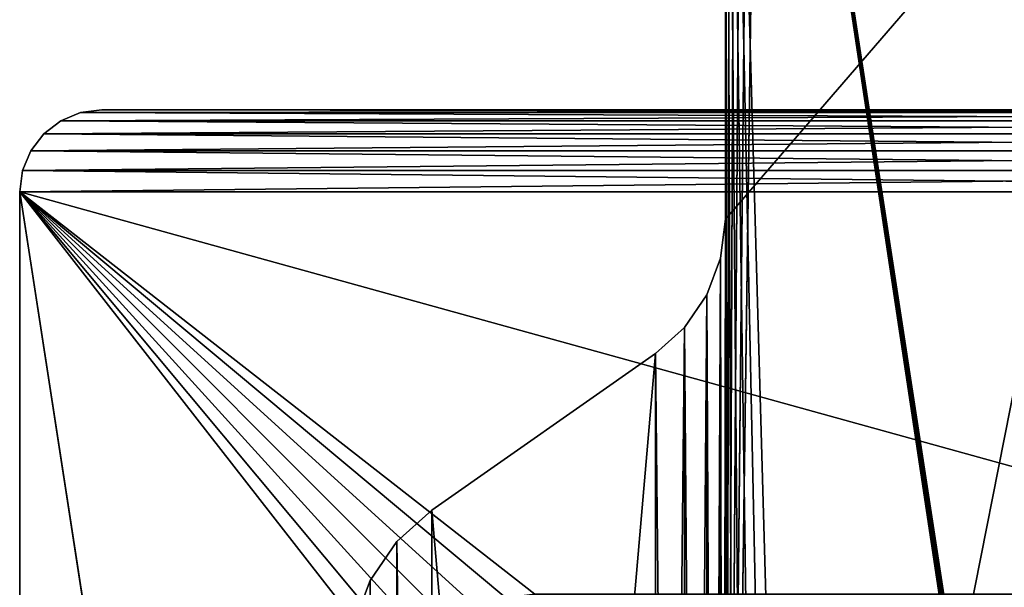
# Model space of a CAD drawing. Extents: x -277 to 1811, y -97 to 1083.
# Tile 62 of 81: x 1416 to 1476, y 169 to 204. Entities that reach past the tile are written whole.
import ezdxf

# ---------------------------------------------------------------- set-up
doc = ezdxf.new("R2010")
doc.units = 0
doc.header["$LTSCALE"] = 25.4
doc.layers.get('0').update_dxf_attribs({"color": 13, "linetype": 'CONTINUOUS'})
doc.layers.add('STEEL', color=134, linetype='CONTINUOUS')
doc.layers.add('WOOD', color=36, linetype='CONTINUOUS')

# ---------------------------------------------------------------- blocks, each defined once
blk = doc.blocks.new('LVI294_01A_02_011')
at = {"color": 0}
for p, q in [((-271.304, 0, 54), (-207.679, 0, 54)), ((-271.304, 0, 54), (-207.679, 0, 54)), ((-207.679, 0, 54), (-205.303, 0, 54.287)), ((-207.679, -4, 54), (-207.679, 0, 54)), ((-207.679, -4, 54), (-207.679, 0, 54)), ((-207.679, -4, 54), (-205.303, 0, 54.287)), ((-207.679, 0, 54), (-205.303, 0, 54.287)), ((-207.679, -4, 54), (-205.303, 0, 54.287)), ((-205.303, 0, 54.287), (-203.062, 0, 55.13)), ((-205.303, -4, 54.287), (-205.303, 0, 54.287)), ((-205.303, -4, 54.287), (-205.303, 0, 54.287)), ((-205.303, -4, 54.287), (-203.062, 0, 55.13)), ((-205.303, 0, 54.287), (-203.062, 0, 55.13)), ((-205.303, -4, 54.287), (-203.062, 0, 55.13)), ((-203.062, 0, 55.13), (-201.086, 0, 56.482)), ((-203.062, -4, 55.13), (-203.062, 0, 55.13)), ((-203.062, -4, 55.13), (-203.062, 0, 55.13)), ((-203.062, -4, 55.13), (-201.086, 0, 56.482)), ((-203.062, 0, 55.13), (-201.086, 0, 56.482)), ((-203.062, -4, 55.13), (-201.086, 0, 56.482)), ((-201.086, 0, 56.482), (-199.488, 0, 58.264)), ((-201.086, -4, 56.482), (-201.086, 0, 56.482)), ((-201.086, -4, 56.482), (-201.086, 0, 56.482)), ((-201.086, -4, 56.482), (-199.488, 0, 58.264)), ((-201.086, 0, 56.482), (-199.488, 0, 58.264)), ((-201.086, -4, 56.482), (-199.488, 0, 58.264)), ((-199.488, 0, 58.264), (-189.952, 0, 71.883)), ((-199.488, 0, 58.264), (-189.952, 0, 71.883)), ((-199.488, 0, 58.264), (-199.488, -4, 58.264)), ((-199.488, 0, 58.264), (-199.488, -4, 58.264)), ((-189.952, 0, 71.883), (-188.034, 0, 74.022)), ((-189.952, -4, 71.883), (-189.952, 0, 71.883)), ((-188.034, 0, 74.022), (-189.952, -4, 71.883)), ((-188.034, 0, 74.022), (-189.952, -4, 71.883)), ((-189.952, 0, 71.883), (-188.034, 0, 74.022)), ((-189.952, -4, 71.883), (-189.952, 0, 71.883)), ((-188.034, 0, 74.022), (-185.663, 0, 75.644)), ((-185.663, 0, 75.644), (-188.034, -4, 74.022)), ((-185.663, 0, 75.644), (-188.034, -4, 74.022)), ((-188.034, 0, 74.022), (-185.663, 0, 75.644)), ((-188.034, 0, 74.022), (-188.034, -4, 74.022)), ((-188.034, 0, 74.022), (-188.034, -4, 74.022)), ((-185.663, 0, 75.644), (-182.974, 0, 76.656)), ((-182.974, 0, 76.656), (-185.663, -4, 75.644)), ((-182.974, 0, 76.656), (-185.663, -4, 75.644)), ((-185.663, 0, 75.644), (-182.974, 0, 76.656)), ((-185.663, 0, 75.644), (-185.663, -4, 75.644)), ((-185.663, 0, 75.644), (-185.663, -4, 75.644)), ((-207.679, -4, 54), (-271.304, -4, 54)), ((-207.679, -4, 54), (-271.304, -4, 54)), ((-205.303, -4, 54.287), (-207.679, -4, 54)), ((-205.303, -4, 54.287), (-207.679, -4, 54)), ((-203.062, -4, 55.13), (-205.303, -4, 54.287)), ((-203.062, -4, 55.13), (-205.303, -4, 54.287)), ((-201.086, -4, 56.482), (-203.062, -4, 55.13)), ((-201.086, -4, 56.482), (-203.062, -4, 55.13)), ((-199.488, -4, 58.264), (-201.086, -4, 56.482)), ((-199.488, -4, 58.264), (-201.086, -4, 56.482)), ((-189.952, -4, 71.883), (-199.488, -4, 58.264)), ((-189.952, -4, 71.883), (-199.488, -4, 58.264)), ((-188.034, -4, 74.022), (-189.952, -4, 71.883)), ((-188.034, -4, 74.022), (-189.952, -4, 71.883)), ((-185.663, -4, 75.644), (-188.034, -4, 74.022)), ((-185.663, -4, 75.644), (-188.034, -4, 74.022)), ((-182.974, -4, 76.656), (-185.663, -4, 75.644)), ((-182.974, -4, 76.656), (-185.663, -4, 75.644))]:
    blk.add_line(p, q, dxfattribs=at)
at = {"color": 253}
mesh = blk.add_polyface(dxfattribs=at)
corners = [(-205.303, 0, 54.287), (-24.058, 0, 54), (-207.679, 0, 54), (-26.435, 0, 54.287), (-203.062, 0, 55.13), (-28.676, 0, 55.13), (-201.086, 0, 56.482), (-30.652, 0, 56.482), (-199.488, 0, 58.264), (-32.25, 0, 58.264), (-189.952, 0, 71.883), (-41.786, 0, 71.883), (-188.034, 0, 74.022), (-43.704, 0, 74.022), (-185.663, 0, 75.644), (-46.075, 0, 75.644), (-182.974, 0, 76.656), (-48.763, 0, 76.656), (-180.122, 0, 77), (-51.616, 0, 77), (-271.304, 0, 54), (79.736, 0), (-271.304, 0), (79.995, 0, 0.034), (80.236, 0, 0.134), (80.443, 0, 0.293), (80.602, 0, 0.5), (80.702, 0, 0.741), (80.736, 0, 1), (80.736, 0, 44), (80.395, 0, 46.588), (79.396, 0, 49), (77.807, 0, 51.071), (75.736, 0, 52.66), (73.324, 0, 53.659), (70.736, 0, 54)]
mesh.append_faces([[corners[k] for k in face] for face in [(17, 18, 19), (20, 21, 22)]], dxfattribs={"vtx0": -1, "color": 253})
mesh.append_faces([[corners[k] for k in face] for face in [(0, 1, 2), (1, 0, 3), (3, 4, 5), (5, 6, 7), (7, 8, 9), (9, 10, 11), (11, 12, 13), (13, 14, 15), (15, 16, 17), (21, 20, 23), (23, 20, 24), (24, 20, 25), (25, 20, 26), (26, 20, 27), (27, 20, 28), (28, 20, 29), (29, 20, 30), (30, 20, 31), (31, 20, 32), (32, 20, 33), (33, 20, 34), (34, 20, 35), (35, 2, 1)]], dxfattribs={"vtx0": -1, "vtx1": -1, "color": 253})
mesh.append_faces([[corners[k] for k in face] for face in [(3, 0, 4), (5, 4, 6), (7, 6, 8), (9, 8, 10), (11, 10, 12), (13, 12, 14), (15, 14, 16), (17, 16, 18), (35, 20, 2)]], dxfattribs={"vtx0": -1, "vtx2": -1, "color": 253})
mesh = blk.add_polyface(dxfattribs=at)
corners = [(-207.679, -4, 54), (-271.304, 0, 54), (-271.304, -4, 54), (-207.679, 0, 54)]
mesh.append_faces([[corners[k] for k in face] for face in [(0, 1, 2), (1, 0, 3)]], dxfattribs={"vtx0": -1, "color": 253})
mesh = blk.add_polyface(dxfattribs=at)
corners = [(-205.303, 0, 54.287), (-207.679, 0, 54), (-207.679, -4, 54)]
mesh.append_faces([[corners[k] for k in face] for face in [(0, 1, 2)]], dxfattribs={"color": 253})
mesh = blk.add_polyface(dxfattribs=at)
corners = [(-205.303, 0, 54.287), (-207.679, -4, 54), (-205.303, -4, 54.287)]
mesh.append_faces([[corners[k] for k in face] for face in [(0, 1, 2)]], dxfattribs={"color": 253})
mesh = blk.add_polyface(dxfattribs=at)
corners = [(-203.062, 0, 55.13), (-205.303, 0, 54.287), (-205.303, -4, 54.287)]
mesh.append_faces([[corners[k] for k in face] for face in [(0, 1, 2)]], dxfattribs={"color": 253})
mesh = blk.add_polyface(dxfattribs=at)
corners = [(-203.062, 0, 55.13), (-205.303, -4, 54.287), (-203.062, -4, 55.13)]
mesh.append_faces([[corners[k] for k in face] for face in [(0, 1, 2)]], dxfattribs={"color": 253})
mesh = blk.add_polyface(dxfattribs=at)
corners = [(-201.086, 0, 56.482), (-203.062, 0, 55.13), (-203.062, -4, 55.13)]
mesh.append_faces([[corners[k] for k in face] for face in [(0, 1, 2)]], dxfattribs={"color": 253})
mesh = blk.add_polyface(dxfattribs=at)
corners = [(-201.086, 0, 56.482), (-203.062, -4, 55.13), (-201.086, -4, 56.482)]
mesh.append_faces([[corners[k] for k in face] for face in [(0, 1, 2)]], dxfattribs={"color": 253})
mesh = blk.add_polyface(dxfattribs=at)
corners = [(-201.086, 0, 56.482), (-201.086, -4, 56.482), (-199.488, 0, 58.264)]
mesh.append_faces([[corners[k] for k in face] for face in [(0, 1, 2)]], dxfattribs={"color": 253})
mesh = blk.add_polyface(dxfattribs=at)
corners = [(-199.488, 0, 58.264), (-201.086, -4, 56.482), (-199.488, -4, 58.264)]
mesh.append_faces([[corners[k] for k in face] for face in [(0, 1, 2)]], dxfattribs={"color": 253})
mesh = blk.add_polyface(dxfattribs=at)
corners = [(-189.952, -4, 71.883), (-199.488, 0, 58.264), (-199.488, -4, 58.264), (-189.952, 0, 71.883)]
mesh.append_faces([[corners[k] for k in face] for face in [(0, 1, 2), (1, 0, 3)]], dxfattribs={"vtx0": -1, "color": 253})
mesh = blk.add_polyface(dxfattribs=at)
corners = [(-188.034, 0, 74.022), (-189.952, -4, 71.883), (-188.034, -4, 74.022)]
mesh.append_faces([[corners[k] for k in face] for face in [(0, 1, 2)]], dxfattribs={"color": 253})
mesh = blk.add_polyface(dxfattribs=at)
corners = [(-189.952, 0, 71.883), (-189.952, -4, 71.883), (-188.034, 0, 74.022)]
mesh.append_faces([[corners[k] for k in face] for face in [(0, 1, 2)]], dxfattribs={"color": 253})
mesh = blk.add_polyface(dxfattribs=at)
corners = [(-185.663, 0, 75.644), (-188.034, -4, 74.022), (-185.663, -4, 75.644)]
mesh.append_faces([[corners[k] for k in face] for face in [(0, 1, 2)]], dxfattribs={"color": 253})
mesh = blk.add_polyface(dxfattribs=at)
corners = [(-185.663, 0, 75.644), (-188.034, 0, 74.022), (-188.034, -4, 74.022)]
mesh.append_faces([[corners[k] for k in face] for face in [(0, 1, 2)]], dxfattribs={"color": 253})
mesh = blk.add_polyface(dxfattribs=at)
corners = [(-182.974, 0, 76.656), (-185.663, -4, 75.644), (-182.974, -4, 76.656)]
mesh.append_faces([[corners[k] for k in face] for face in [(0, 1, 2)]], dxfattribs={"color": 253})
mesh = blk.add_polyface(dxfattribs=at)
corners = [(-182.974, 0, 76.656), (-185.663, 0, 75.644), (-185.663, -4, 75.644)]
mesh.append_faces([[corners[k] for k in face] for face in [(0, 1, 2)]], dxfattribs={"color": 253})
mesh = blk.add_polyface(dxfattribs=at)
corners = [(-26.435, -4, 54.287), (-207.679, -4, 54), (-24.058, -4, 54), (-205.303, -4, 54.287), (-28.676, -4, 55.13), (-203.062, -4, 55.13), (-30.652, -4, 56.482), (-201.086, -4, 56.482), (-32.25, -4, 58.264), (-199.488, -4, 58.264), (-41.786, -4, 71.883), (-189.952, -4, 71.883), (-188.034, -4, 74.022), (-43.704, -4, 74.022), (-185.663, -4, 75.644), (-46.075, -4, 75.644), (-182.974, -4, 76.656), (-48.763, -4, 76.656), (-180.122, -4, 77), (-51.616, -4, 77), (79.995, -4, 0.034), (-271.304, -4), (79.736, -4), (-271.304, -4, 54), (80.236, -4, 0.134), (80.443, -4, 0.293), (80.602, -4, 0.5), (80.702, -4, 0.741), (80.736, -4, 1), (80.736, -4, 44), (80.395, -4, 46.588), (79.396, -4, 49), (77.807, -4, 51.071), (75.736, -4, 52.66), (73.324, -4, 53.659), (70.736, -4, 54)]
mesh.append_faces([[corners[k] for k in face] for face in [(18, 17, 19), (20, 21, 22)]], dxfattribs={"vtx0": -1, "color": 253})
mesh.append_faces([[corners[k] for k in face] for face in [(0, 1, 2), (1, 0, 3), (3, 4, 5), (5, 6, 7), (7, 8, 9), (9, 10, 11), (11, 10, 12), (12, 13, 14), (14, 15, 16), (16, 17, 18), (21, 20, 23), (23, 2, 1)]], dxfattribs={"vtx0": -1, "vtx1": -1, "color": 253})
mesh.append_faces([[corners[k] for k in face] for face in [(3, 0, 4), (5, 4, 6), (7, 6, 8), (9, 8, 10), (12, 10, 13), (14, 13, 15), (16, 15, 17), (23, 20, 24), (23, 24, 25), (23, 25, 26), (23, 26, 27), (23, 27, 28), (23, 28, 29), (23, 29, 30), (23, 30, 31), (23, 31, 32), (23, 32, 33), (23, 33, 34), (23, 34, 35), (23, 35, 2)]], dxfattribs={"vtx0": -1, "vtx2": -1, "color": 253})
blk = doc.blocks.new('LVI294_01A_02')
at = {"color": 0, "extrusion": (1, -7.84414e-15, 4.18279e-15), "rotation": 2.463339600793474e-12}
blk.add_blockref('LVI294_01A_02_011', (1097.961, 46.803, -589), dxfattribs=at)
blk = doc.blocks.new('LUSTROLVI294_01_A_01_02')
at = {"color": 0}
for p, q in [((195, 120), (5, 120)), ((5, 120, -5), (195, 120, -5)), ((5, 120, -5), (195, 120, -5)), ((195, 120), (5, 120)), ((196.294, 119.83), (195, 120)), ((195, 120, -5), (196.294, 119.83, -5)), ((196.294, 119.83, -5), (195, 120)), ((196.294, 119.83), (195, 120)), ((196.294, 119.83, -5), (195, 120)), ((195, 120, -5), (196.294, 119.83, -5)), ((195, 120, -5), (195, 120)), ((195, 120, -5), (195, 120)), ((197.5, 119.33), (196.294, 119.83)), ((196.294, 119.83, -5), (197.5, 119.33, -5)), ((197.5, 119.33, -5), (196.294, 119.83)), ((197.5, 119.33), (196.294, 119.83)), ((197.5, 119.33, -5), (196.294, 119.83)), ((196.294, 119.83, -5), (197.5, 119.33, -5)), ((196.294, 119.83, -5), (196.294, 119.83)), ((196.294, 119.83, -5), (196.294, 119.83)), ((198.536, 118.536), (197.5, 119.33)), ((197.5, 119.33, -5), (198.536, 118.536, -5)), ((198.536, 118.536, -5), (197.5, 119.33)), ((198.536, 118.536), (197.5, 119.33)), ((198.536, 118.536, -5), (197.5, 119.33)), ((197.5, 119.33, -5), (198.536, 118.536, -5)), ((197.5, 119.33, -5), (197.5, 119.33)), ((197.5, 119.33, -5), (197.5, 119.33)), ((199.33, 117.5), (198.536, 118.536)), ((198.536, 118.536, -5), (199.33, 117.5, -5)), ((199.33, 117.5, -5), (198.536, 118.536)), ((199.33, 117.5), (198.536, 118.536)), ((199.33, 117.5, -5), (198.536, 118.536)), ((198.536, 118.536, -5), (199.33, 117.5, -5)), ((198.536, 118.536, -5), (198.536, 118.536)), ((198.536, 118.536, -5), (198.536, 118.536)), ((199.83, 116.294), (199.33, 117.5)), ((199.33, 117.5, -5), (199.83, 116.294, -5)), ((199.83, 116.294, -5), (199.33, 117.5)), ((199.83, 116.294), (199.33, 117.5)), ((199.83, 116.294, -5), (199.33, 117.5)), ((199.33, 117.5, -5), (199.83, 116.294, -5)), ((199.33, 117.5, -5), (199.33, 117.5)), ((199.33, 117.5, -5), (199.33, 117.5)), ((200, 115), (199.83, 116.294)), ((199.83, 116.294, -5), (200, 115, -5)), ((200, 115, -5), (199.83, 116.294)), ((200, 115), (199.83, 116.294)), ((200, 115, -5), (199.83, 116.294)), ((199.83, 116.294, -5), (200, 115, -5)), ((199.83, 116.294, -5), (199.83, 116.294)), ((199.83, 116.294, -5), (199.83, 116.294)), ((200, 5), (200, 115)), ((200, 115, -5), (200, 5, -5)), ((200, 115, -5), (200, 5, -5)), ((200, 115, -5), (200, 115)), ((200, 5), (200, 115)), ((200, 115, -5), (200, 115))]:
    blk.add_line(p, q, dxfattribs=at)
at = {"color": 253}
mesh = blk.add_polyface(dxfattribs=at)
corners = [(0, 5), (0.17, 116.294), (0, 115), (0.17, 3.706), (0.67, 117.5), (0.67, 2.5), (1.464, 118.536), (1.464, 1.464), (2.5, 119.33), (2.5, 0.67), (3.706, 0.17), (3.706, 119.83), (5, 0), (5, 120), (29.735, 29.614), (30.424, 27.95), (31.521, 26.521), (32.95, 25.424), (34.614, 24.735), (195, 0), (29.5, 31.4), (29.5, 88.6), (36.4, 24.5), (163.6, 24.5), (165.386, 24.735), (167.05, 25.424), (168.479, 26.521), (169.576, 27.95), (170.265, 29.614), (170.5, 31.4), (34.614, 95.265), (195, 120), (32.95, 94.576), (31.521, 93.479), (30.424, 92.05), (29.735, 90.386), (36.4, 95.5), (163.6, 95.5), (165.386, 95.265), (167.05, 94.576), (168.479, 93.479), (169.576, 92.05), (170.265, 90.386), (170.5, 88.6), (196.294, 0.17), (196.294, 119.83), (197.5, 0.67), (197.5, 119.33), (198.536, 1.464), (198.536, 118.536), (199.33, 2.5), (199.33, 117.5), (199.83, 3.706), (199.83, 116.294), (200, 5), (200, 115)]
mesh.append_faces([[corners[k] for k in face] for face in [(0, 1, 2), (53, 54, 55)]], dxfattribs={"vtx0": -1, "color": 253})
mesh.append_faces([[corners[k] for k in face] for face in [(1, 3, 4), (4, 5, 6), (6, 7, 8), (8, 10, 11), (11, 12, 13), (14, 12, 15), (15, 12, 16), (16, 12, 17), (17, 12, 18), (18, 19, 22), (22, 19, 23), (23, 19, 24), (24, 19, 25), (25, 19, 26), (26, 19, 27), (27, 19, 28), (28, 19, 29), (13, 30, 31), (30, 13, 32), (32, 13, 33), (33, 13, 34), (34, 13, 35), (35, 13, 21), (31, 44, 45), (45, 46, 47), (47, 48, 49), (49, 50, 51), (51, 52, 53)]], dxfattribs={"vtx0": -1, "vtx1": -1, "color": 253})
mesh.append_faces([[corners[k] for k in face] for face in [(13, 12, 14), (31, 29, 19)]], dxfattribs={"vtx0": -1, "vtx1": -1, "vtx2": -1, "color": 253})
mesh.append_faces([[corners[k] for k in face] for face in [(1, 0, 3), (4, 3, 5), (6, 5, 7), (8, 7, 9), (8, 9, 10), (11, 10, 12), (18, 12, 19), (13, 14, 20), (13, 20, 21), (31, 30, 36), (31, 36, 37), (31, 37, 38), (31, 38, 39), (31, 39, 40), (31, 40, 41), (31, 41, 42), (31, 42, 43), (31, 43, 29), (31, 19, 44), (45, 44, 46), (47, 46, 48), (49, 48, 50), (51, 50, 52), (53, 52, 54)]], dxfattribs={"vtx0": -1, "vtx2": -1, "color": 253})
mesh = blk.add_polyface(dxfattribs=at)
corners = [(0.17, 116.294, -5), (0, 5, -5), (0, 115, -5), (0.17, 3.706, -5), (0.67, 117.5, -5), (0.67, 2.5, -5), (1.464, 118.536, -5), (1.464, 1.464, -5), (2.5, 119.33, -5), (2.5, 0.67, -5), (3.706, 119.83, -5), (3.706, 0.17, -5), (5, 120, -5), (5, 0, -5), (29.735, 90.386, -5), (30.424, 92.05, -5), (31.521, 93.479, -5), (32.95, 94.576, -5), (34.614, 95.265, -5), (195, 120, -5), (29.5, 88.6, -5), (36.4, 95.5, -5), (163.6, 95.5, -5), (165.386, 95.265, -5), (167.05, 94.576, -5), (168.479, 93.479, -5), (169.576, 92.05, -5), (170.265, 90.386, -5), (170.5, 88.6, -5), (170.5, 31.4, -5), (34.614, 24.735, -5), (195, 0, -5), (32.95, 25.424, -5), (31.521, 26.521, -5), (30.424, 27.95, -5), (29.735, 29.614, -5), (29.5, 31.4, -5), (36.4, 24.5, -5), (163.6, 24.5, -5), (165.386, 24.735, -5), (167.05, 25.424, -5), (168.479, 26.521, -5), (169.576, 27.95, -5), (170.265, 29.614, -5), (196.294, 119.83, -5), (196.294, 0.17, -5), (197.5, 119.33, -5), (197.5, 0.67, -5), (198.536, 118.536, -5), (198.536, 1.464, -5), (199.33, 117.5, -5), (199.33, 2.5, -5), (199.83, 116.294, -5), (199.83, 3.706, -5), (200, 115, -5), (200, 5, -5)]
mesh.append_faces([[corners[k] for k in face] for face in [(0, 1, 2), (53, 54, 55)]], dxfattribs={"vtx0": -1, "color": 253})
mesh.append_faces([[corners[k] for k in face] for face in [(1, 0, 3), (3, 4, 5), (5, 6, 7), (7, 8, 9), (9, 10, 11), (11, 12, 13), (14, 12, 15), (15, 12, 16), (16, 12, 17), (17, 12, 18), (18, 19, 21), (21, 19, 22), (22, 19, 23), (23, 19, 24), (24, 19, 25), (25, 19, 26), (26, 19, 27), (27, 19, 28), (28, 19, 29), (13, 30, 31), (30, 13, 32), (32, 13, 33), (33, 13, 34), (34, 13, 35), (35, 13, 36), (36, 13, 20), (31, 44, 45), (45, 46, 47), (47, 48, 49), (49, 50, 51), (51, 52, 53)]], dxfattribs={"vtx0": -1, "vtx1": -1, "color": 253})
mesh.append_faces([[corners[k] for k in face] for face in [(13, 12, 14), (31, 29, 19)]], dxfattribs={"vtx0": -1, "vtx1": -1, "vtx2": -1, "color": 253})
mesh.append_faces([[corners[k] for k in face] for face in [(3, 0, 4), (5, 4, 6), (7, 6, 8), (9, 8, 10), (11, 10, 12), (18, 12, 19), (13, 14, 20), (31, 30, 37), (31, 37, 38), (31, 38, 39), (31, 39, 40), (31, 40, 41), (31, 41, 42), (31, 42, 43), (31, 43, 29), (31, 19, 44), (45, 44, 46), (47, 46, 48), (49, 48, 50), (51, 50, 52), (53, 52, 54)]], dxfattribs={"vtx0": -1, "vtx2": -1, "color": 253})
mesh = blk.add_polyface(dxfattribs=at)
corners = [(5, 120), (195, 120, -5), (5, 120, -5), (195, 120)]
mesh.append_faces([[corners[k] for k in face] for face in [(0, 1, 2), (1, 0, 3)]], dxfattribs={"vtx0": -1, "color": 253})
mesh = blk.add_polyface(dxfattribs=at)
corners = [(196.294, 119.83), (196.294, 119.83, -5), (195, 120)]
mesh.append_faces([[corners[k] for k in face] for face in [(0, 1, 2)]], dxfattribs={"color": 253})
mesh = blk.add_polyface(dxfattribs=at)
corners = [(195, 120), (196.294, 119.83, -5), (195, 120, -5)]
mesh.append_faces([[corners[k] for k in face] for face in [(0, 1, 2)]], dxfattribs={"color": 253})
mesh = blk.add_polyface(dxfattribs=at)
corners = [(197.5, 119.33), (197.5, 119.33, -5), (196.294, 119.83)]
mesh.append_faces([[corners[k] for k in face] for face in [(0, 1, 2)]], dxfattribs={"color": 253})
mesh = blk.add_polyface(dxfattribs=at)
corners = [(196.294, 119.83), (197.5, 119.33, -5), (196.294, 119.83, -5)]
mesh.append_faces([[corners[k] for k in face] for face in [(0, 1, 2)]], dxfattribs={"color": 253})
mesh = blk.add_polyface(dxfattribs=at)
corners = [(198.536, 118.536), (198.536, 118.536, -5), (197.5, 119.33)]
mesh.append_faces([[corners[k] for k in face] for face in [(0, 1, 2)]], dxfattribs={"color": 253})
mesh = blk.add_polyface(dxfattribs=at)
corners = [(197.5, 119.33), (198.536, 118.536, -5), (197.5, 119.33, -5)]
mesh.append_faces([[corners[k] for k in face] for face in [(0, 1, 2)]], dxfattribs={"color": 253})
mesh = blk.add_polyface(dxfattribs=at)
corners = [(198.536, 118.536), (199.33, 117.5), (199.33, 117.5, -5)]
mesh.append_faces([[corners[k] for k in face] for face in [(0, 1, 2)]], dxfattribs={"color": 253})
mesh = blk.add_polyface(dxfattribs=at)
corners = [(198.536, 118.536), (199.33, 117.5, -5), (198.536, 118.536, -5)]
mesh.append_faces([[corners[k] for k in face] for face in [(0, 1, 2)]], dxfattribs={"color": 253})
mesh = blk.add_polyface(dxfattribs=at)
corners = [(199.33, 117.5), (199.83, 116.294), (199.83, 116.294, -5)]
mesh.append_faces([[corners[k] for k in face] for face in [(0, 1, 2)]], dxfattribs={"color": 253})
mesh = blk.add_polyface(dxfattribs=at)
corners = [(199.33, 117.5), (199.83, 116.294, -5), (199.33, 117.5, -5)]
mesh.append_faces([[corners[k] for k in face] for face in [(0, 1, 2)]], dxfattribs={"color": 253})
mesh = blk.add_polyface(dxfattribs=at)
corners = [(199.83, 116.294), (200, 115), (200, 115, -5)]
mesh.append_faces([[corners[k] for k in face] for face in [(0, 1, 2)]], dxfattribs={"color": 253})
mesh = blk.add_polyface(dxfattribs=at)
corners = [(199.83, 116.294), (200, 115, -5), (199.83, 116.294, -5)]
mesh.append_faces([[corners[k] for k in face] for face in [(0, 1, 2)]], dxfattribs={"color": 253})
mesh = blk.add_polyface(dxfattribs=at)
corners = [(200, 115, -5), (200, 5), (200, 5, -5), (200, 115)]
mesh.append_faces([[corners[k] for k in face] for face in [(0, 1, 2), (1, 0, 3)]], dxfattribs={"vtx0": -1, "color": 253})
blk = doc.blocks.new('LUSTROLVI294_01A_01_03')
at = {"color": 0}
for p, q in [((110.915, 0), (108.538, 0, -0.287)), ((108.538, 0, -0.287), (110.915, -5)), ((108.538, 0, -0.287), (110.915, -5)), ((110.915, 0), (108.538, 0, -0.287)), ((174.579, 0), (110.915, 0)), ((174.579, 0), (110.915, 0)), ((110.915, -5), (110.915, 0)), ((110.915, -5), (110.915, 0)), ((108.538, -5, -0.287), (110.915, -5)), ((108.538, -5, -0.287), (110.915, -5)), ((110.915, -5), (174.579, -5)), ((110.915, -5), (174.579, -5))]:
    blk.add_line(p, q, dxfattribs=at)
at = {"color": 253}
mesh = blk.add_polyface(dxfattribs=at)
corners = [(-177.5, 0, 59), (-61.5, 0, 55), (-177.5, 0, 10), (-61.5, 0, 58), (-61.534, 0, 58.259), (-61.634, 0, 58.5), (-61.793, 0, 58.707), (-62, 0, 58.866), (-62.241, 0, 58.966), (-62.5, 0, 59), (-170.088, 0, 0.341), (-72.706, 0), (-167.5, 0), (110.915, 0), (174.579, 0), (174.579, 0, 55), (-172.5, 0, 1.34), (-174.571, 0, 2.929), (-176.16, 0, 5), (-177.159, 0, 7.412), (-45.148, 0, -23), (86.21, 0, -22.656), (83.358, 0, -23), (-48.001, 0, -22.656), (88.899, 0, -21.644), (-50.689, 0, -21.644), (-53.061, 0, -20.022), (91.27, 0, -20.022), (-54.978, 0, -17.883), (93.188, 0, -17.883), (-64.514, 0, -4.264), (102.724, 0, -4.264), (104.322, 0, -2.482), (-66.112, 0, -2.482), (106.298, 0, -1.13), (-68.088, 0, -1.13), (108.538, 0, -0.287), (-70.329, 0, -0.287)]
mesh.append_faces([[corners[k] for k in face] for face in [(8, 0, 9), (10, 11, 12), (20, 21, 22)]], dxfattribs={"vtx0": -1, "color": 253})
mesh.append_faces([[corners[k] for k in face] for face in [(0, 1, 2), (1, 0, 3), (3, 0, 4), (4, 0, 5), (5, 0, 6), (6, 0, 7), (7, 0, 8), (13, 10, 14), (14, 10, 15), (15, 2, 1), (21, 23, 24), (24, 26, 27), (27, 28, 29), (29, 30, 31), (31, 30, 32), (32, 33, 34), (34, 35, 36), (36, 37, 13)]], dxfattribs={"vtx0": -1, "vtx1": -1, "color": 253})
mesh.append_faces([[corners[k] for k in face] for face in [(11, 10, 13)]], dxfattribs={"vtx0": -1, "vtx1": -1, "vtx2": -1, "color": 253})
mesh.append_faces([[corners[k] for k in face] for face in [(15, 10, 16), (15, 16, 17), (15, 17, 18), (15, 18, 19), (15, 19, 2), (21, 20, 23), (24, 23, 25), (24, 25, 26), (27, 26, 28), (29, 28, 30), (32, 30, 33), (34, 33, 35), (36, 35, 37), (13, 37, 11)]], dxfattribs={"vtx0": -1, "vtx2": -1, "color": 253})
mesh = blk.add_polyface(dxfattribs=at)
corners = [(110.915, -5), (108.538, -5, -0.287), (108.538, 0, -0.287)]
mesh.append_faces([[corners[k] for k in face] for face in [(0, 1, 2)]], dxfattribs={"color": 253})
mesh = blk.add_polyface(dxfattribs=at)
corners = [(110.915, -5), (108.538, 0, -0.287), (110.915, 0)]
mesh.append_faces([[corners[k] for k in face] for face in [(0, 1, 2)]], dxfattribs={"color": 253})
mesh = blk.add_polyface(dxfattribs=at)
corners = [(174.579, 0), (110.915, -5), (110.915, 0), (174.579, -5)]
mesh.append_faces([[corners[k] for k in face] for face in [(0, 1, 2), (1, 0, 3)]], dxfattribs={"vtx0": -1, "color": 253})
mesh = blk.add_polyface(dxfattribs=at)
corners = [(174.579, -5, 55), (110.915, -5), (174.579, -5), (-72.706, -5), (-167.5, -5), (-170.088, -5, 0.341), (-172.5, -5, 1.34), (-174.571, -5, 2.929), (-176.16, -5, 5), (-177.159, -5, 7.412), (-177.5, -5, 10), (-61.5, -5, 55), (-177.5, -5, 59), (-61.5, -5, 58), (-61.534, -5, 58.259), (-61.634, -5, 58.5), (-61.793, -5, 58.707), (-62, -5, 58.866), (-62.241, -5, 58.966), (-62.5, -5, 59), (86.21, -5, -22.656), (-45.148, -5, -23), (83.358, -5, -23), (-48.001, -5, -22.656), (88.899, -5, -21.644), (-50.689, -5, -21.644), (-53.061, -5, -20.022), (91.27, -5, -20.022), (-54.978, -5, -17.883), (93.188, -5, -17.883), (-64.514, -5, -4.264), (102.724, -5, -4.264), (104.322, -5, -2.482), (-66.112, -5, -2.482), (106.298, -5, -1.13), (-68.088, -5, -1.13), (108.538, -5, -0.287), (-70.329, -5, -0.287)]
mesh.append_faces([[corners[k] for k in face] for face in [(0, 1, 2), (12, 18, 19), (20, 21, 22)]], dxfattribs={"vtx0": -1, "color": 253})
mesh.append_faces([[corners[k] for k in face] for face in [(3, 0, 4), (4, 0, 5), (5, 0, 6), (6, 0, 7), (7, 0, 8), (8, 0, 9), (9, 0, 10), (10, 11, 12), (21, 20, 23), (23, 24, 25), (25, 24, 26), (26, 27, 28), (28, 29, 30), (30, 32, 33), (33, 34, 35), (35, 36, 37), (37, 1, 3)]], dxfattribs={"vtx0": -1, "vtx1": -1, "color": 253})
mesh.append_faces([[corners[k] for k in face] for face in [(1, 0, 3)]], dxfattribs={"vtx0": -1, "vtx1": -1, "vtx2": -1, "color": 253})
mesh.append_faces([[corners[k] for k in face] for face in [(10, 0, 11), (12, 11, 13), (12, 13, 14), (12, 14, 15), (12, 15, 16), (12, 16, 17), (12, 17, 18), (23, 20, 24), (26, 24, 27), (28, 27, 29), (30, 29, 31), (30, 31, 32), (33, 32, 34), (35, 34, 36), (37, 36, 1)]], dxfattribs={"vtx0": -1, "vtx2": -1, "color": 253})
blk = doc.blocks.new('LUSTROLVI294_01A_01_05')
at = {"color": 0}
for p, q in [((289.342, -11.421), (3.398, -17.07)), ((289.342, -11.421), (3.398, -17.07)), ((3.477, -21.069), (289.421, -15.42)), ((3.477, -21.069), (289.421, -15.42))]:
    blk.add_line(p, q, dxfattribs=at)
at = {"color": 253}
mesh = blk.add_polyface(dxfattribs=at)
corners = [(0.14, -17.135, -58.966), (10.397, -16.932, -59), (0.399, -17.129, -59), (10.656, -16.927, -58.966), (-0.101, -17.139, -58.866), (10.897, -16.922, -58.866), (-0.308, -17.143, -58.707), (11.104, -16.918, -58.707), (-0.467, -17.147, -58.5), (11.263, -16.915, -58.5), (-0.567, -17.149, -58.259), (11.363, -16.913, -58.259), (-0.601, -17.149, -58), (11.397, -16.912, -58), (-0.601, -17.149, -4), (11.397, -16.912, -55), (289.342, -11.421, -55), (289.342, -11.421), (-0.465, -17.147, -2.965), (-0.065, -17.139, -2), (0.57, -17.126, -1.172), (1.399, -17.11, -0.536), (2.363, -17.091, -0.136), (3.398, -17.07)]
mesh.append_faces([[corners[k] for k in face] for face in [(0, 1, 2), (17, 22, 23)]], dxfattribs={"vtx0": -1, "color": 253})
mesh.append_faces([[corners[k] for k in face] for face in [(1, 0, 3), (3, 4, 5), (5, 6, 7), (7, 8, 9), (9, 10, 11), (11, 12, 13), (13, 14, 15), (15, 14, 16), (16, 14, 17)]], dxfattribs={"vtx0": -1, "vtx1": -1, "color": 253})
mesh.append_faces([[corners[k] for k in face] for face in [(3, 0, 4), (5, 4, 6), (7, 6, 8), (9, 8, 10), (11, 10, 12), (13, 12, 14), (17, 14, 18), (17, 18, 19), (17, 19, 20), (17, 20, 21), (17, 21, 22)]], dxfattribs={"vtx0": -1, "vtx2": -1, "color": 253})
mesh = blk.add_polyface(dxfattribs=at)
corners = [(3.477, -21.069), (289.342, -11.421), (3.398, -17.07), (289.421, -15.42)]
mesh.append_faces([[corners[k] for k in face] for face in [(0, 1, 2), (1, 0, 3)]], dxfattribs={"vtx0": -1, "color": 253})
mesh = blk.add_polyface(dxfattribs=at)
corners = [(289.421, -15.42), (11.476, -20.911, -55), (289.421, -15.42, -55), (-0.522, -21.148, -4), (-0.386, -21.146, -2.965), (0.014, -21.138, -2), (0.649, -21.125, -1.172), (1.478, -21.109, -0.536), (2.442, -21.09, -0.136), (3.477, -21.069), (10.735, -20.926, -58.966), (0.478, -21.129, -59), (10.476, -20.931, -59), (0.219, -21.134, -58.966), (10.976, -20.921, -58.866), (-0.022, -21.139, -58.866), (11.183, -20.917, -58.707), (-0.229, -21.143, -58.707), (11.342, -20.914, -58.5), (-0.388, -21.146, -58.5), (-0.488, -21.148, -58.259), (11.442, -20.912, -58.259), (11.476, -20.911, -58), (-0.522, -21.148, -58)]
mesh.append_faces([[corners[k] for k in face] for face in [(0, 1, 2), (8, 0, 9), (10, 11, 12)]], dxfattribs={"vtx0": -1, "color": 253})
mesh.append_faces([[corners[k] for k in face] for face in [(3, 0, 4), (4, 0, 5), (5, 0, 6), (6, 0, 7), (7, 0, 8), (11, 10, 13), (13, 14, 15), (15, 16, 17), (17, 18, 19), (19, 18, 20), (20, 22, 23), (23, 1, 3)]], dxfattribs={"vtx0": -1, "vtx1": -1, "color": 253})
mesh.append_faces([[corners[k] for k in face] for face in [(1, 0, 3)]], dxfattribs={"vtx0": -1, "vtx1": -1, "vtx2": -1, "color": 253})
mesh.append_faces([[corners[k] for k in face] for face in [(13, 10, 14), (15, 14, 16), (17, 16, 18), (20, 18, 21), (20, 21, 22), (23, 22, 1)]], dxfattribs={"vtx0": -1, "vtx2": -1, "color": 253})
blk = doc.blocks.new('LUSTROLVI294_01A_01')
at = {"color": 0, "extrusion": (1, 5.76679e-15, 6.2433e-15), "rotation": 179.9999999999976}
blk.add_blockref('LUSTROLVI294_01A_01_03', (1001.197, -42.803, -317), dxfattribs=at)
at = {"color": 0, "extrusion": (-1, -5.9369e-15, -6.54287e-15), "rotation": 180.0000000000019}
blk.add_blockref('LUSTROLVI294_01A_01_05', (-700.102, -272.888, 317), dxfattribs=at)
at = {"color": 0, "extrusion": (6.2433e-15, -4.30211e-14, -1), "rotation": 269.9999999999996}
blk.add_blockref('LUSTROLVI294_01_A_01_02', (240, 1083.619, -367.197), dxfattribs=at)

msp = doc.modelspace()

# ---------------------------------------------------------------- block references
at = {"layer": 'STEEL', "color": 0, "extrusion": (1.83187e-15, 8.62817e-31, -1), "rotation": 180}
msp.add_blockref('LUSTROLVI294_01A_01', (-1775.536, 1082.154, -367.197), dxfattribs=at)
at = {"layer": 'WOOD', "color": 0, "rotation": 180}
msp.add_blockref('LVI294_01A_02', (923.536, 1082.154, 367.197), dxfattribs=at)

doc.saveas('drawing.dxf')
